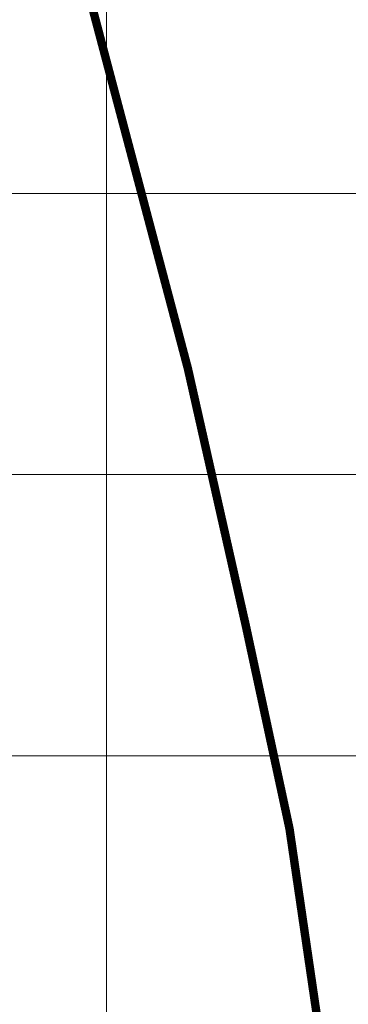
# Model space of a CAD drawing. Header units: metres. Extents: x 102313 to 104557, y 415820 to 422103.
# Tile 31 of 256: x 102669 to 102786, y 418312 to 418662. Entities that reach past the tile are written whole.
import ezdxf

# ---------------------------------------------------------------- set-up
doc = ezdxf.new("R2010")
doc.units = ezdxf.units.M
doc.header["$MEASUREMENT"] = 0
doc.layers.add('00-Coordinaten', color=7, linetype='Continuous', lineweight=0)
doc.layers.add('00-Exploitatie-BPGrens', color=7, linetype='Continuous', lineweight=40)

msp = doc.modelspace()

# ---------------------------------------------------------------- linework, layer by layer
at = {"layer": '00-Coordinaten'}
for p, q in [((102700, 420000), (102700, 417600)), ((104100, 418600), (102600, 418600)), ((104100, 418500), (102600, 418500)), ((104100, 418400), (102600, 418400))]:
    msp.add_line(p, q, dxfattribs=at)
at = {"layer": '00-Exploitatie-BPGrens', "ltscale": 2, "const_width": 3, "flags": 128}
msp.add_lwpolyline([(102791.03, 418197.525), (102765.17, 418374.09), (102749.583, 418446.415), (102729.007, 418537.687), (102700.579, 418644.981), (102672.151, 418752.275), (102636.072, 418876.138), (102599.993, 419000), (102561.173, 419159.743), (102537.398, 419270.222), (102526.742, 419328.877), (102524.881, 419339.125), (102709.5, 419369.04), (102808.773, 419385.125), (102943.589, 419406.709), (102987.384, 419413.801), (103001.485, 419416.061), (103001.485, 419416.061), (103079.613, 419428.583)], dxfattribs=at)

doc.saveas('drawing.dxf')
